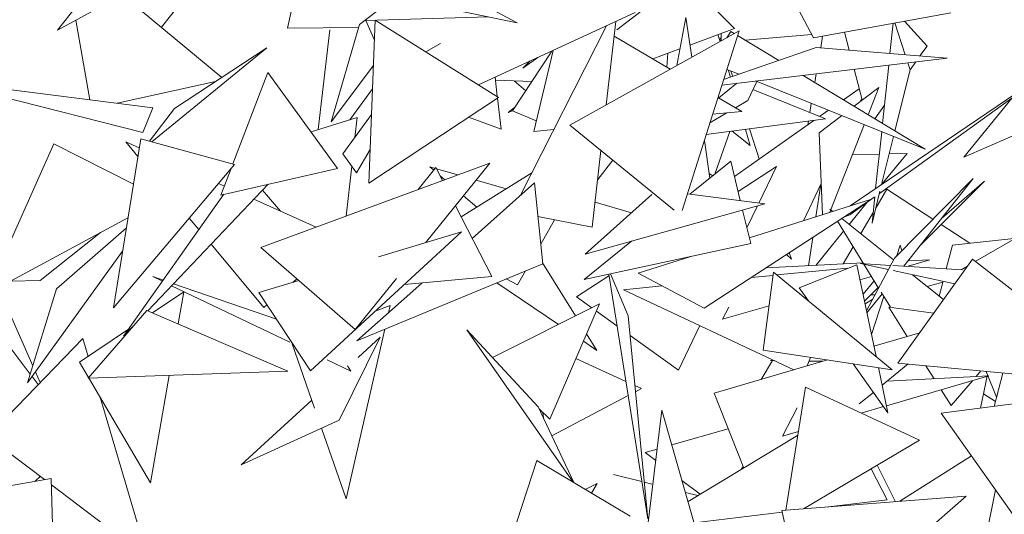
# Model space of a CAD drawing. Header units: metres. Extents: x -14.5 to 19.7, y -19.1 to 4.
# Tile 141 of 218: x 17.439 to 17.645, y 2.553 to 2.656. Entities that reach past the tile are written whole.
import ezdxf

# ---------------------------------------------------------------- set-up
doc = ezdxf.new("R2010")
doc.units = ezdxf.units.M
doc.layers.add('G-IMPT', color=7, linetype='Continuous', lineweight=5)
doc.layers.add('L-PLNT', color=7, linetype='Continuous', lineweight=5, true_color=0x005900)

# ---------------------------------------------------------------- blocks, each defined once
blk = doc.blocks.new('ÁRVORES ORNAMENTAIS - Pequeno e Médio Porte - Ipê-roxo-2976198-A')
at = {"layer": 'G-IMPT', "color": 253, "true_color": 0xaaaaaa}
for p, q in [((6.97246, 2.65411), (6.99305, 2.68002)), ((7.01365, 2.67653), (6.97246, 2.65411)), ((7.02469, 2.6735), (7.0205, 2.65451)), ((7.06849, 2.65562), (7.04489, 2.66826)), ((7.12207, 2.66807), (7.13038, 2.6525)), ((7.00353, 2.66646), (6.99416, 2.65472)), ((7.03, 2.66357), (7.06849, 2.65562)), ((7.09842, 2.66116), (7.08928, 2.65418)), ((7.10657, 2.66178), (7.11389, 2.65444)), ((7.00677, 2.6442), (6.98733, 2.66043)), ((7.03551, 2.65526), (7.04287, 2.66091)), ((7.09314, 2.6578), (7.06043, 2.64264)), ((7.15902, 2.65771), (7.13038, 2.6525)), ((6.97925, 2.63953), (6.97629, 2.6562)), ((7.03551, 2.65526), (7.02962, 2.63494)), ((7.0369, 2.65608), (7.0625, 2.65686)), ((7.0369, 2.65608), (7.03867, 2.65196)), ((7.03884, 2.6562), (7.03751, 2.62209)), ((7.06457, 2.64004), (7.03884, 2.6562)), ((7.06911, 2.61949), (7.08713, 2.65501)), ((7.08906, 2.6559), (7.08707, 2.63845)), ((7.10368, 2.65674), (7.1018, 2.64667)), ((7.10494, 2.64842), (7.10368, 2.65674)), ((7.14634, 2.6492), (7.14701, 2.65552)), ((7.14952, 2.64894), (7.14733, 2.65558)), ((7.15408, 2.65074), (7.14937, 2.65595)), ((7.0205, 2.65451), (7.03533, 2.65463)), ((7.02935, 2.65418), (7.02694, 2.63329)), ((7.07947, 2.63421), (7.11481, 2.65392)), ((7.10292, 2.61636), (7.11481, 2.65392)), ((7.11389, 2.65444), (7.10455, 2.65097)), ((7.11042, 2.65315), (7.11084, 2.65171)), ((7.11106, 2.65198), (7.11106, 2.65339)), ((7.11313, 2.65378), (7.11228, 2.65251)), ((7.11313, 2.65378), (7.11382, 2.65337)), ((7.11451, 2.65295), (7.1231, 2.64774)), ((7.11608, 2.65199), (7.13003, 2.65315)), ((7.13783, 2.6499), (7.13684, 2.65367)), ((7.05243, 2.65129), (7.04941, 2.64956)), ((7.08871, 2.65286), (7.10045, 2.64592)), ((7.1109, 2.6525), (7.1111, 2.65185)), ((7.13228, 2.65284), (7.13187, 2.65039)), ((7.01619, 2.65039), (6.9922, 2.63076)), ((7.01619, 2.65039), (6.99691, 2.63771)), ((7.06747, 2.63719), (7.0757, 2.64972)), ((7.07195, 2.63293), (7.07598, 2.64984)), ((7.10246, 2.65019), (7.09678, 2.64809)), ((7.09996, 2.64927), (7.09971, 2.64636)), ((7.11159, 2.64374), (7.13095, 2.65046)), ((7.1583, 2.64822), (7.13095, 2.65046)), ((7.15408, 2.65074), (7.15261, 2.64869)), ((7.06964, 2.64615), (7.07276, 2.64835)), ((7.07121, 2.64764), (7.06964, 2.64615)), ((7.11124, 2.64262), (7.1583, 2.64822)), ((7.14479, 2.63458), (7.14608, 2.64677)), ((7.15056, 2.64581), (7.15009, 2.64724)), ((7.15171, 2.64744), (7.15054, 2.64581)), ((7.01641, 2.64522), (7.0091, 2.62612)), ((7.01641, 2.64522), (7.03098, 2.6252)), ((7.03847, 2.6467), (7.02962, 2.63494)), ((7.11481, 2.64486), (7.11227, 2.64588)), ((7.11256, 2.64576), (7.11301, 2.64423)), ((7.11313, 2.64553), (7.11349, 2.6444)), ((7.13096, 2.64497), (7.13065, 2.64316)), ((7.13802, 2.61736), (7.18051, 2.64622)), ((7.14055, 2.63949), (7.13887, 2.64591)), ((7.18051, 2.64622), (7.14413, 2.61994)), ((7.15056, 2.64581), (7.14738, 2.63302)), ((6.99028, 2.6327), (6.94743, 2.64353)), ((6.94743, 2.64353), (6.99236, 2.63788)), ((7.00545, 2.64333), (6.98493, 2.63882)), ((7.06385, 2.64423), (7.06433, 2.64019)), ((7.06392, 2.64366), (7.07154, 2.64338)), ((7.06782, 2.64352), (7.07026, 2.64143)), ((7.11434, 2.64299), (7.11057, 2.63994)), ((7.1185, 2.64337), (7.11667, 2.63938)), ((7.15371, 2.62918), (7.11827, 2.64346)), ((7.12821, 2.64464), (7.15371, 2.62918)), ((7.03828, 2.64183), (7.03354, 2.63537)), ((7.11771, 2.64165), (7.13285, 2.63552)), ((7.13663, 2.63953), (7.13993, 2.64185)), ((7.13885, 2.63819), (7.144, 2.64212)), ((7.144, 2.64212), (7.14177, 2.63641)), ((7.06457, 2.64004), (7.03751, 2.62209)), ((7.06437, 2.6399), (7.06514, 2.63342)), ((7.11041, 2.64003), (7.11537, 2.6371)), ((7.11667, 2.63938), (7.11408, 2.63786)), ((7.12991, 2.63877), (7.12959, 2.63684)), ((7.1401, 2.63915), (7.14045, 2.63987)), ((7.16176, 2.62754), (7.17183, 2.63995)), ((6.99028, 2.6327), (6.99236, 2.63788)), ((6.99691, 2.63771), (6.99167, 2.6309)), ((7.03209, 2.6282), (7.03807, 2.63647)), ((7.06794, 2.63789), (7.0666, 2.63687)), ((7.06747, 2.6372), (7.0666, 2.63687)), ((7.06747, 2.63719), (7.07247, 2.63511)), ((7.11227, 2.6368), (7.10874, 2.63473)), ((7.1093, 2.63652), (7.11537, 2.6371)), ((7.13162, 2.63601), (7.13349, 2.63733)), ((7.1452, 2.63838), (7.14317, 2.63557)), ((7.03506, 2.63585), (7.02543, 2.63282)), ((7.03506, 2.63585), (7.03459, 2.63166)), ((7.05834, 2.6359), (7.06514, 2.63342)), ((7.10795, 2.63224), (7.13285, 2.63552)), ((7.11385, 2.62353), (7.13047, 2.6352)), ((7.12929, 2.63505), (7.12916, 2.63428)), ((7.13158, 2.63265), (7.13625, 2.63621)), ((7.07195, 2.63293), (7.07613, 2.63333)), ((7.1013, 2.61644), (7.07947, 2.63421)), ((7.10973, 2.62396), (7.11287, 2.63288)), ((7.1134, 2.63296), (7.11715, 2.62996)), ((7.11617, 2.63332), (7.11715, 2.62996)), ((7.11702, 2.63343), (7.11903, 2.62716)), ((7.13158, 2.63265), (7.13222, 2.61551)), ((7.14095, 2.63432), (7.13381, 2.61602)), ((7.14335, 2.62098), (7.14461, 2.63284)), ((7.16176, 2.62754), (7.17461, 2.63309)), ((6.9717, 2.63032), (6.95771, 2.59899)), ((6.9717, 2.63032), (6.98832, 2.62186)), ((6.98986, 2.6314), (6.98415, 2.59604)), ((6.98954, 2.62946), (6.98673, 2.63072)), ((6.98926, 2.62769), (6.98673, 2.63072)), ((6.98986, 2.6314), (7.00944, 2.62603)), ((7.10875, 2.62317), (7.10757, 2.63103)), ((7.14709, 2.63185), (7.1446, 2.62183)), ((7.03494, 2.62429), (7.03779, 2.62913)), ((7.08598, 2.62891), (7.08416, 2.61293)), ((7.1499, 2.62832), (7.14465, 2.62186)), ((7.1499, 2.62832), (7.14619, 2.62823)), ((7.06276, 2.62627), (7.01494, 2.60867)), ((7.03494, 2.62429), (7.03209, 2.6282)), ((7.04933, 2.60966), (7.06276, 2.62627)), ((7.08529, 2.62285), (7.08848, 2.62688)), ((7.11309, 2.62667), (7.10456, 2.61979)), ((7.11508, 2.61845), (7.11309, 2.62667)), ((7.14412, 2.62818), (7.1385, 2.62803)), ((6.98415, 2.59604), (7.00944, 2.62603)), ((7.00874, 2.6252), (7.00661, 2.61963)), ((7.03098, 2.6252), (7.00661, 2.61963)), ((7.03393, 2.62568), (7.03276, 2.61523)), ((7.0478, 2.62077), (7.0515, 2.62539)), ((7.05134, 2.62518), (7.05026, 2.62549)), ((7.05026, 2.62549), (7.05105, 2.62482)), ((7.0529, 2.62264), (7.0515, 2.62539)), ((7.05609, 2.62382), (7.05166, 2.62509)), ((7.05679, 2.61504), (7.07155, 2.62429)), ((7.11462, 2.62036), (7.12262, 2.62558)), ((7.11896, 2.61795), (7.12262, 2.62558)), ((7.05238, 2.62367), (7.05338, 2.62282)), ((7.05907, 2.61056), (7.07209, 2.62214)), ((7.06617, 2.62092), (7.05989, 2.62272)), ((7.07381, 2.60526), (7.07209, 2.62214)), ((7.10936, 2.62367), (7.10862, 2.62408)), ((7.12826, 2.61426), (7.13198, 2.62206)), ((7.14726, 2.60646), (7.16369, 2.62309)), ((7.14926, 2.60479), (7.16369, 2.62309)), ((7.1661, 2.62254), (7.15263, 2.60906)), ((7.15709, 2.61472), (7.1661, 2.62254)), ((7.01647, 2.62188), (6.99132, 2.59544)), ((7.00732, 2.62149), (7.00608, 2.62205)), ((7.01529, 2.62064), (7.01901, 2.61625)), ((7.1319, 2.62191), (7.13087, 2.61509)), ((7.14424, 2.6204), (7.14259, 2.61376)), ((7.14337, 2.61691), (7.14568, 2.62085)), ((7.14568, 2.62085), (7.15528, 2.61458)), ((6.98627, 2.59013), (7.00719, 2.61977)), ((7.02646, 2.61291), (7.01347, 2.61873)), ((7.05727, 2.61948), (7.06005, 2.61709)), ((7.09661, 2.61975), (7.08265, 2.60723)), ((7.08475, 2.61816), (7.09233, 2.61591)), ((7.10403, 2.61986), (7.12023, 2.61779)), ((7.10754, 2.59598), (7.1425, 2.61878)), ((7.1425, 2.61878), (7.11697, 2.61066)), ((7.14159, 2.61811), (7.13783, 2.61348)), ((7.14307, 2.61917), (7.13796, 2.61548)), ((7.14259, 2.61376), (7.14317, 2.61928)), ((7.06316, 2.60257), (7.05559, 2.61739)), ((7.12023, 2.61779), (7.08265, 2.60723)), ((7.11725, 2.60949), (7.11556, 2.61648)), ((7.11646, 2.61275), (7.11867, 2.61735)), ((7.1338, 2.61668), (7.1344, 2.61621)), ((7.14024, 2.61155), (7.14282, 2.61597)), ((6.95771, 2.59899), (6.98719, 2.61489)), ((7.002, 2.61241), (6.99999, 2.61482)), ((7.0728, 2.61512), (7.08416, 2.61293)), ((7.07626, 2.61445), (7.07339, 2.60937)), ((7.14396, 2.60018), (7.13537, 2.61413)), ((7.13627, 2.61472), (7.14708, 2.60611)), ((7.13669, 2.61499), (7.13796, 2.61548)), ((6.96885, 2.60179), (6.98148, 2.61181)), ((6.97227, 2.6), (6.98684, 2.61271)), ((7.0253, 2.58291), (7.05684, 2.6119)), ((7.05684, 2.6119), (7.03949, 2.60672)), ((7.13666, 2.61204), (7.13088, 2.60493)), ((7.15702, 2.61345), (7.16302, 2.60954)), ((7.17683, 2.61303), (7.16416, 2.60574)), ((7.09238, 2.60996), (7.08246, 2.60196)), ((7.13022, 2.61077), (7.12932, 2.60486)), ((7.17219, 2.61051), (7.15937, 2.60916)), ((6.98606, 2.60791), (6.96622, 2.58034)), ((7.01557, 2.59614), (7.00455, 2.60935)), ((7.03466, 2.5915), (7.01494, 2.60867)), ((7.11725, 2.60949), (7.08246, 2.60196)), ((7.13654, 2.60521), (7.13864, 2.60882)), ((7.1478, 2.60701), (7.14848, 2.60912)), ((7.14884, 2.60806), (7.14848, 2.60912)), ((7.15811, 2.60421), (7.15937, 2.60916)), ((7.10476, 2.60678), (7.09375, 2.60328)), ((7.1247, 2.60717), (7.12574, 2.60625)), ((7.12532, 2.60758), (7.12574, 2.60625)), ((7.14726, 2.60646), (7.14145, 2.59541)), ((7.16356, 2.6062), (7.14801, 2.58451)), ((7.15011, 2.60587), (7.15467, 2.6061)), ((7.15467, 2.6061), (7.15012, 2.60479)), ((7.16356, 2.6062), (7.18451, 2.58999)), ((7.07381, 2.60526), (7.035, 2.58915)), ((7.07021, 2.60377), (7.06856, 2.60085)), ((7.07379, 2.60542), (7.08065, 2.59438)), ((7.12049, 2.60443), (7.14074, 2.60542)), ((7.13747, 2.60432), (7.12274, 2.60291)), ((7.13943, 2.60504), (7.12736, 2.60026)), ((7.13943, 2.60504), (7.14344, 2.58591)), ((7.14599, 2.60405), (7.14018, 2.6053)), ((7.14018, 2.6053), (7.14645, 2.60492)), ((7.14697, 2.60489), (7.16139, 2.60401)), ((7.15988, 2.60107), (7.14699, 2.60384)), ((7.16253, 2.60479), (7.16119, 2.60402)), ((6.96885, 2.60179), (6.96264, 2.60165)), ((6.99438, 2.60161), (6.99237, 2.60257)), ((6.99453, 2.60183), (6.99237, 2.60257)), ((7.02288, 2.60175), (7.01451, 2.59925)), ((7.02247, 2.60211), (7.02161, 2.60137)), ((7.03466, 2.5915), (7.0433, 2.60219)), ((7.06316, 2.60257), (7.04486, 2.60089)), ((7.06618, 2.6021), (7.06856, 2.60085)), ((7.08088, 2.59835), (7.08765, 2.60276)), ((7.0876, 2.60307), (7.09574, 2.55195)), ((7.08798, 2.60315), (7.09165, 2.59438)), ((7.10754, 2.59598), (7.09375, 2.60328)), ((7.12194, 2.60284), (7.11738, 2.6024)), ((7.11983, 2.58717), (7.12203, 2.60349)), ((7.14683, 2.58312), (7.12203, 2.60349)), ((7.14247, 2.60261), (7.14008, 2.60192)), ((7.14303, 2.6017), (7.14071, 2.59892)), ((7.15102, 2.60297), (7.15753, 2.59779)), ((7.15665, 2.59849), (7.15744, 2.60159)), ((6.96006, 2.60026), (6.96733, 2.58395)), ((6.97227, 2.6), (6.96622, 2.58034)), ((7.02102, 2.58886), (6.99631, 2.60068)), ((7.01818, 2.59369), (6.99669, 2.60108)), ((7.035, 2.58915), (7.04858, 2.60123)), ((7.06423, 2.60129), (7.0771, 2.59259)), ((7.09879, 2.60062), (7.0907, 2.59984)), ((7.0907, 2.59984), (7.12627, 2.5831)), ((7.1293, 2.59752), (7.12736, 2.60026)), ((7.14388, 2.60032), (7.14102, 2.59745)), ((7.15409, 2.60053), (7.1574, 2.60144)), ((6.95518, 2.59749), (6.96679, 2.58219)), ((6.99233, 2.595), (6.99883, 2.59939)), ((6.99766, 2.59269), (6.99883, 2.59939)), ((7.0253, 2.58291), (7.01451, 2.59925)), ((7.08404, 2.59608), (7.08088, 2.59835)), ((7.14113, 2.5969), (7.14275, 2.59788)), ((7.14154, 2.59499), (7.14469, 2.599)), ((7.14235, 2.59879), (7.14321, 2.59875)), ((7.14249, 2.59045), (7.14505, 2.59842)), ((7.14644, 2.59616), (7.1445, 2.5993)), ((6.97885, 2.58137), (6.99114, 2.59551)), ((7.02057, 2.58278), (6.99114, 2.59551)), ((7.0162, 2.59669), (7.01557, 2.59614)), ((7.04194, 2.59657), (7.03884, 2.59536)), ((7.04194, 2.59657), (7.04159, 2.59501)), ((7.08568, 2.5969), (7.06332, 2.58566)), ((7.08568, 2.5969), (7.07531, 2.57278)), ((7.08932, 2.59227), (7.08502, 2.59536)), ((7.12109, 2.59649), (7.11137, 2.59371)), ((7.11268, 2.59617), (7.11137, 2.59371)), ((7.14996, 2.59008), (7.14609, 2.59621)), ((7.14609, 2.59621), (7.15547, 2.59492)), ((7.09165, 2.59438), (7.09574, 2.55195)), ((6.97707, 2.58467), (6.98731, 2.5916)), ((6.98842, 2.59239), (6.98627, 2.59013)), ((7.04081, 2.59156), (7.03277, 2.5561)), ((7.08017, 2.55961), (7.05793, 2.59148)), ((7.07285, 2.57537), (7.05793, 2.59148)), ((7.10218, 2.583), (7.10666, 2.59233)), ((6.97773, 2.58962), (6.95792, 2.56912)), ((6.97773, 2.58962), (6.97884, 2.58587)), ((7.03988, 2.58994), (7.03128, 2.57254)), ((7.03988, 2.58994), (7.03526, 2.58568)), ((7.08298, 2.59063), (7.08514, 2.58715)), ((7.10218, 2.583), (7.09205, 2.5903)), ((7.143, 2.58803), (7.15255, 2.59084)), ((7.02147, 2.58854), (7.02617, 2.57505)), ((7.08231, 2.58907), (7.08514, 2.58715)), ((7.14683, 2.58312), (7.11983, 2.58717)), ((7.0337, 2.58279), (7.02876, 2.58516)), ((7.09117, 2.58067), (7.08076, 2.58545)), ((7.1096, 2.57819), (7.13326, 2.58516)), ((7.12976, 2.58568), (7.12902, 2.58391)), ((6.97707, 2.58467), (6.99188, 2.55949)), ((7.0337, 2.58279), (7.03305, 2.58394)), ((7.12178, 2.58501), (7.11944, 2.58109)), ((7.12142, 2.58502), (7.12222, 2.58501)), ((7.12944, 2.58491), (7.13229, 2.58487)), ((7.14592, 2.57409), (7.13864, 2.58435)), ((7.14394, 2.58356), (7.14592, 2.57409)), ((7.15012, 2.58431), (7.14471, 2.57988)), ((7.19612, 2.57991), (7.14801, 2.58451)), ((7.15556, 2.58123), (7.15384, 2.58396)), ((6.96718, 2.58168), (6.96845, 2.58001)), ((6.9679, 2.58267), (6.96888, 2.58046)), ((6.97885, 2.58137), (7.02057, 2.58278)), ((6.99188, 2.55949), (6.99579, 2.58194)), ((7.16698, 2.58182), (7.14561, 2.57559)), ((7.14574, 2.58072), (7.16698, 2.58182)), ((7.16431, 2.58168), (7.16532, 2.58286)), ((7.16669, 2.58208), (7.16525, 2.57506)), ((7.1686, 2.57737), (7.16642, 2.58275)), ((7.16993, 2.58242), (7.16809, 2.57543)), ((7.09442, 2.57918), (7.09306, 2.5798)), ((7.09442, 2.57918), (7.09318, 2.57852)), ((7.12869, 2.57946), (7.12456, 2.55376)), ((7.12869, 2.57946), (7.1525, 2.56842)), ((7.15909, 2.57565), (7.15703, 2.57892)), ((7.15909, 2.57565), (7.16356, 2.58082)), ((6.98136, 2.57737), (6.98912, 2.55121)), ((7.09164, 2.57771), (7.07571, 2.56928)), ((7.1096, 2.57819), (7.11579, 2.56255)), ((7.14288, 2.57838), (7.13991, 2.57595)), ((7.16587, 2.57809), (7.16836, 2.57649)), ((7.02557, 2.57677), (7.01083, 2.56321)), ((7.08029, 2.55954), (7.07285, 2.57537)), ((7.07531, 2.57278), (7.07307, 2.57491)), ((7.12698, 2.57517), (7.1239, 2.56926)), ((7.14499, 2.57541), (7.14035, 2.57405)), ((7.15705, 2.574), (7.17539, 2.57638)), ((7.07398, 2.57298), (7.07387, 2.57416)), ((7.09398, 2.53572), (7.0987, 2.57466)), ((7.10972, 2.53615), (7.0987, 2.57466)), ((7.15705, 2.574), (7.18787, 2.5304)), ((7.03128, 2.57254), (7.01083, 2.56321)), ((7.02762, 2.57087), (7.03277, 2.5561)), ((7.10078, 2.56738), (7.11254, 2.57076)), ((6.95792, 2.56912), (6.96974, 2.56014)), ((7.10416, 2.55556), (7.12706, 2.56934)), ((7.12721, 2.57022), (7.1239, 2.56926)), ((7.12831, 2.55405), (7.1525, 2.56842)), ((7.09523, 2.56578), (7.09771, 2.56649)), ((7.09742, 2.56412), (7.09523, 2.56578)), ((7.16334, 2.5651), (7.14842, 2.55561)), ((7.07255, 2.56416), (7.06078, 2.52807)), ((7.09209, 2.55249), (7.07255, 2.56416)), ((7.11525, 2.56223), (7.11566, 2.56287)), ((7.14578, 2.55591), (7.14239, 2.56241)), ((7.14747, 2.55553), (7.14366, 2.56317)), ((6.97114, 2.56039), (6.95337, 2.55722)), ((6.96782, 2.5598), (6.96884, 2.56083)), ((6.97114, 2.56039), (6.97177, 2.53802)), ((7.08859, 2.5612), (7.0945, 2.55973)), ((6.97118, 2.55906), (6.98219, 2.5507)), ((7.08271, 2.55809), (7.08516, 2.55932)), ((7.08403, 2.5573), (7.08516, 2.55932)), ((7.095, 2.5596), (7.09661, 2.5592)), ((7.10672, 2.5571), (7.1029, 2.55999)), ((7.10362, 2.55745), (7.10623, 2.5568)), ((7.12375, 2.5537), (7.16227, 2.55667)), ((7.1465, 2.54296), (7.16227, 2.55667)), ((7.16836, 2.558), (7.16572, 2.54465)), ((7.14578, 2.55591), (7.13348, 2.55445)), ((7.12384, 2.55331), (7.10543, 2.55113)), ((7.12375, 2.5537), (7.12548, 2.54595))]:
    blk.add_line(p, q, dxfattribs=at)

msp = doc.modelspace()

# ---------------------------------------------------------------- block references
at = {"layer": 'L-PLNT', "color": 253, "true_color": 0xaaaaaa}
msp.add_blockref('ÁRVORES ORNAMENTAIS - Pequeno e Médio Porte - Ipê-roxo-2976198-A', (10.47483, 0), dxfattribs=at)

doc.saveas('drawing.dxf')
